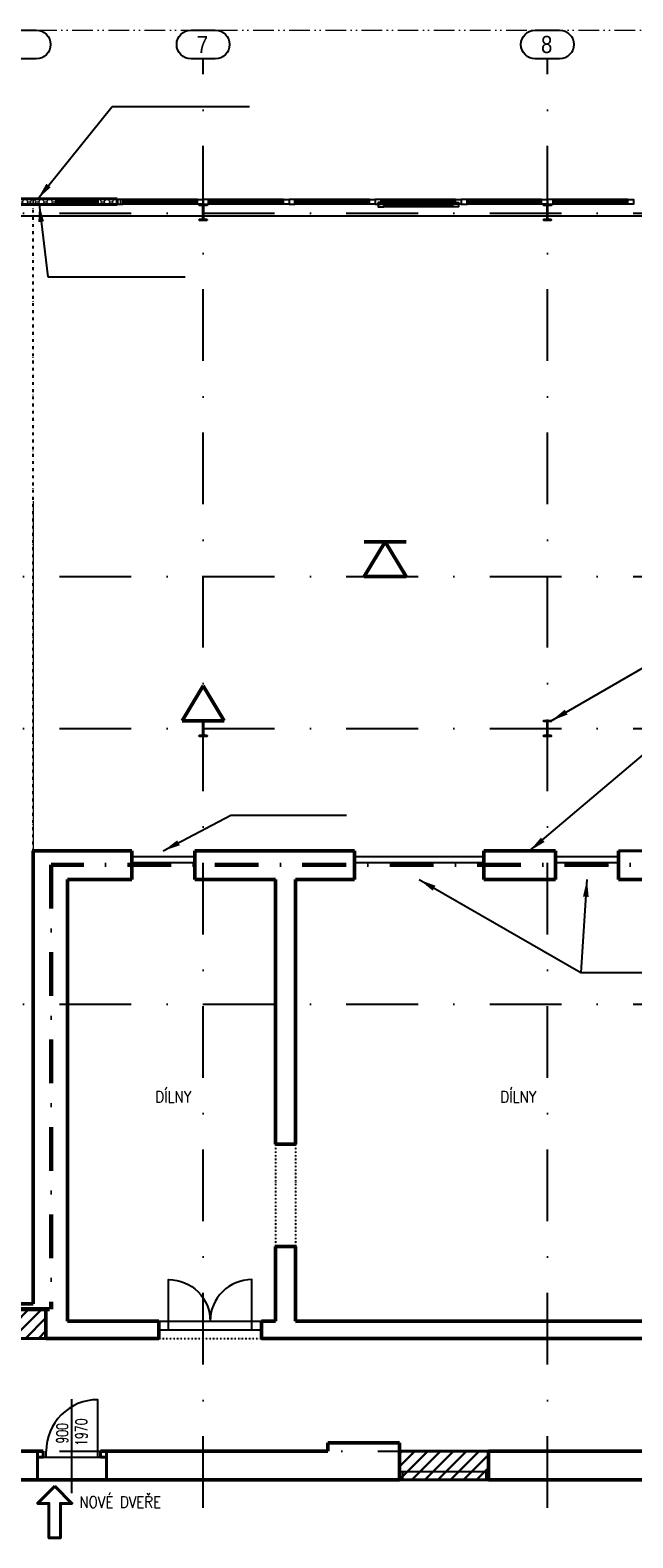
# Model space of a CAD drawing. Header units: millimetres. Extents: x 2886542 to 7567581, y -792623 to 134766.
# Tile 23 of 256: x 3912543 to 3923047, y -362040 to -335748. Entities that reach past the tile are written whole.
import ezdxf

# ---------------------------------------------------------------- set-up
doc = ezdxf.new("R2010")
doc.units = ezdxf.units.MM
for name, pattern in [('ACAD_ISO04W100', [30, 24, -3, 0, -3]), ('ACAD_ISO12W100', [21, 12, -3, 0, -3, 0, -3]), ('DASHDOT', [1, 0.5, -0.25, 0, -0.25]), ('DASHDOTX2', [50.8, 25.4, -12.7, 0, -12.7]), ('DIVIDE', [1.25, 0.5, -0.25, 0, -0.25, 0, -0.25])]:
    doc.linetypes.add(name, pattern=pattern)
for name, color, linetype in [('IN_BP_BOURACI PRACE', 40, 'Continuous'), ('IN_C_CERCHOVANA', 7, 'DIVIDE'), ('IN_C_OSA', 6, 'DASHDOT'), ('IN_NS_CERCHOVAMA', 20, 'DIVIDE'), ('IN_NS_TENKA', 20, 'Continuous'), ('IN_NS_VYPLNE OTVORU', 16, 'Continuous'), ('IN_TEXT', 7, 'Continuous'), ('IN_VYPLNE OTVORU', 151, 'Continuous'), ('požárničina', 10, 'Continuous')]:
    doc.layers.add(name, color=color, linetype=linetype)
for name, color, linetype, lineweight in [('IN_C_TLUSTA', 5, 'Continuous', 50), ('IN_NS_TLUSTA', 1, 'Continuous', 40), ('IN_SLOUPY', 134, 'Continuous', 30), ('IN_SRAFY', 8, 'Continuous', 9), ('STÁVAJÍCÍ OBJEKTY', 253, 'Continuous', 9)]:
    doc.layers.add(name, color=color, linetype=linetype, lineweight=lineweight)
doc.styles.add('ARIAL', font='arial.ttf')
doc.styles.add('KOTY', font='SIMPLEX.SHX', dxfattribs={"width": 0.7})
doc.styles.add('ROMAND', font='romand.shx', dxfattribs={"width": 0.85})
doc.styles.add('ROMANT', font='romant')
doc.dimstyles.new('úhlová', dxfattribs={"dimscale": 0.2, "dimtxt": 2.5, "dimasz": 1.5, "dimexe": 0, "dimexo": 3, "dimgap": 1, "dimtad": 1, "dimdec": 0, "dimzin": 0, "dimdsep": 46, "dimtxsty": 'ROMANT', "dimcen": 5, "dimclrd": 256, "dimclre": 256, "dimclrt": 7, "dimadec": 1, "dimazin": 0, "dimtfac": 1, "dimtdec": 0, "dimtix": 1, "dimtmove": 2, "dimatfit": 3, "dimfxl": 0, "dimtvp": 2, "dimtolj": 1, "dimtzin": 0, "dimarcsym": 0})
pattern_1 = [(45, (3590032.77, -350293.27), (-112.2532, 112.2532), [])]

msp = doc.modelspace()

# ---------------------------------------------------------------- hatches: boundary and pattern name
at = {"layer": 'IN_SRAFY'}
h = msp.add_hatch(dxfattribs=at)
h.set_pattern_fill('HONEY', color=250, scale=15)
h.set_pattern_definition([(0, (3590032.77, -350293.27), (71.4375, 41.2444597), [47.625, -95.25]), (120, (3590032.77, -350293.27), (-71.4375, 41.24446), [47.625, -95.25]), (60, (3590032.77, -350293.27), (2e-07, 82.4889196), [-95.25, 47.625])])
h.paths.add_polyline_path([(3914058.2, -338690.8), (3911678.2, -338690.8), (3911678.2, -338790.8), (3914058.2, -338790.8)])
at = {"layer": 'IN_SRAFY', "lineweight": 30}
h = msp.add_hatch(dxfattribs=at)
h.set_pattern_fill('ANSI31', color=250, scale=50)
h.set_pattern_definition(pattern_1)
h.paths.add_polyline_path([(3912818.2, -358060.8), (3912438.2, -358060.8), (3912438.2, -358560.8), (3912818.2, -358560.8)])
h.paths.add_polyline_path([(3912438.2, -358060.8), (3912268.2, -358060.8), (3912268.2, -358560.8), (3912438.2, -358560.8)])
h = msp.add_hatch(dxfattribs=at)
h.set_pattern_fill('ANSI31', color=250, scale=50)
h.set_pattern_definition(pattern_1)
h.paths.add_polyline_path([(3920533.2, -360530.8), (3918983.2, -360530.8), (3918983.2, -360880.8), (3920533.2, -360880.8)])
h.paths.add_polyline_path([(3920483.2, -360880.8), (3919033.2, -360880.8), (3919033.2, -361030.8), (3920483.2, -361030.8)])
h.paths.add_polyline_path([(3920533.2, -360880.8), (3920483.2, -360880.8), (3920483.2, -361030.8), (3920533.2, -361030.8)])
h.paths.add_polyline_path([(3919033.2, -360880.8), (3918983.2, -360880.8), (3918983.2, -361030.8), (3919033.2, -361030.8)])

# ---------------------------------------------------------------- linework, layer by layer
at = {"layer": 'IN_BP_BOURACI PRACE', "color": 250}
for p, q in [((3922798.2, -350060.8), (3925428.2, -350060.8)), ((3918983.2, -360880.8), (3920533.2, -360880.8)), ((3919033.2, -360880.8), (3919033.2, -361030.8)), ((3920483.2, -360880.8), (3920483.2, -361030.8)), ((3918983.2, -361030.8), (3920533.2, -361030.8))]:
    msp.add_line(p, q, dxfattribs=at)
at = {"layer": 'IN_C_CERCHOVANA', "color": 250, "ltscale": 50}
for p, q in [((3916818.2, -355175.8), (3916818.2, -356960.8)), ((3917168.2, -355175.8), (3917168.2, -356960.8)), ((3914788.2, -358560.8), (3916573.2, -358560.8))]:
    msp.add_line(p, q, dxfattribs=at)
at = {"layer": 'IN_C_OSA', "color": 250, "ltscale": 2500}
for p, q in [((3915558.2, -361517), (3915558.2, -336248.2)), ((3921558.2, -361517), (3921558.2, -336248.2)), ((3885552.3, -338940.8), (3946125.5, -338940.8)), ((3885552.3, -345275.8), (3946125.5, -345275.8)), ((3885552.3, -347925.8), (3946125.5, -347925.8)), ((3885552.3, -352730.8), (3946125.5, -352730.8)), ((3885552.3, -360530.8), (3913770.8, -360530.8)), ((3913601.3, -360530.8), (3946125.5, -360530.8))]:
    msp.add_line(p, q, dxfattribs=at)
at = {"layer": 'IN_C_OSA', "color": 250, "linetype": 'ByBlock'}
for points in [[(3912227, -336248.2, -1), (3912227, -335748.2), (3912649.5, -335748.2, -1), (3912649.5, -336248.2)], [(3915347, -336248.2, -1), (3915347, -335748.2), (3915769.5, -335748.2, -1), (3915769.5, -336248.2)], [(3921347, -336248.2, -1), (3921347, -335748.2), (3921769.5, -335748.2, -1), (3921769.5, -336248.2)]]:
    msp.add_lwpolyline(points, format="xyb", close=True, dxfattribs=at)
at = {"layer": 'IN_C_TLUSTA', "color": 250}
for p, q in [((3912593.2, -350060.8), (3912593.2, -357960.8)), ((3912593.2, -350060.8), (3914313.2, -350060.8)), ((3914313.2, -350060.8), (3914313.2, -350560.8)), ((3915413.2, -350060.8), (3915413.2, -350560.8)), ((3915413.2, -350060.8), (3918198.2, -350060.8)), ((3918198.2, -350060.8), (3918198.2, -350560.8)), ((3920448.2, -350060.8), (3920448.2, -350560.8)), ((3920448.2, -350060.8), (3921698.2, -350060.8)), ((3921698.2, -350060.8), (3921698.2, -350560.8)), ((3922798.2, -350060.8), (3922798.2, -350560.8)), ((3913193.2, -350560.8), (3913193.2, -358260.8)), ((3913193.2, -350560.8), (3914313.2, -350560.8)), ((3915413.2, -350560.8), (3916818.2, -350560.8)), ((3916818.2, -350560.8), (3916818.2, -355175.8)), ((3917168.2, -350560.8), (3918198.2, -350560.8)), ((3917168.2, -350560.8), (3917168.2, -355175.8)), ((3920448.2, -350560.8), (3921698.2, -350560.8)), ((3922798.2, -350560.8), (3923248.2, -350560.8)), ((3916818.2, -355175.8), (3917168.2, -355175.8)), ((3916818.2, -356960.8), (3916818.2, -358260.8)), ((3916818.2, -356960.8), (3917168.2, -356960.8)), ((3917168.2, -356960.8), (3917168.2, -358260.8)), ((3912118.2, -357960.8), (3912593.2, -357960.8)), ((3912268.2, -358060.8), (3912818.2, -358060.8)), ((3912818.2, -358560.8), (3912818.2, -358060.8)), ((3913193.2, -358260.8), (3914788.2, -358260.8)), ((3914788.2, -358560.8), (3914788.2, -358260.8)), ((3916573.2, -358560.8), (3916573.2, -358260.8)), ((3916573.2, -358260.8), (3916818.2, -358260.8)), ((3917168.2, -358260.8), (3925728.2, -358260.8)), ((3914788.2, -358560.8), (3912818.2, -358560.8)), ((3931193.2, -358560.8), (3916573.2, -358560.8)), ((3917733.2, -360380.8), (3918983.2, -360380.8)), ((3917733.2, -360380.8), (3917733.2, -360530.8)), ((3918983.2, -360380.8), (3918983.2, -360530.8)), ((3912670.8, -360530.8), (3912320.8, -360530.8)), ((3912670.8, -360530.8), (3912770.8, -360530.8)), ((3913770.8, -360530.8), (3913870.8, -360530.8)), ((3917733.2, -360530.8), (3913870.8, -360530.8)), ((3918983.2, -360530.8), (3918983.2, -361030.8)), ((3920533.2, -360530.8), (3920533.2, -361030.8)), ((3920533.2, -360530.8), (3924703.2, -360530.8)), ((3912670.8, -361030.8), (3903803.2, -361030.8)), ((3912670.8, -361030.8), (3913870.8, -361030.8)), ((3918983.2, -361030.8), (3913870.8, -361030.8)), ((3920533.2, -361030.8), (3950289.6, -361030.8))]:
    msp.add_line(p, q, dxfattribs=at)
at = {"layer": 'IN_NS_CERCHOVAMA', "color": 250, "ltscale": 100}
msp.add_line((3912593.2, -357960.8), (3912593.2, -338790.8), dxfattribs=at)
at = {"layer": 'IN_NS_TENKA', "color": 250}
msp.add_line((3927643.2, -338990.8), (3886243.2, -338990.8), dxfattribs=at)
at = {"layer": 'IN_NS_TLUSTA', "color": 250}
for p, q in [((3914058.2, -338690.8), (3911678.2, -338690.8)), ((3914058.2, -338790.8), (3911678.2, -338790.8)), ((3914058.2, -338690.8), (3914058.2, -338790.8)), ((3922798.2, -350060.8), (3925428.2, -350060.8)), ((3912268.2, -358560.8), (3912818.2, -358560.8)), ((3912670.8, -361030.8), (3912670.8, -360530.8)), ((3912670.8, -360530.8), (3912770.8, -360530.8)), ((3912670.8, -360630.8), (3912770.8, -360630.8)), ((3912770.8, -360630.8), (3912770.8, -360530.8)), ((3913770.8, -360530.8), (3913870.8, -360530.8)), ((3913770.8, -360630.8), (3913770.8, -360530.8)), ((3913770.8, -360630.8), (3913870.8, -360630.8)), ((3913870.8, -361030.8), (3913870.8, -360530.8)), ((3918983.2, -360530.8), (3920533.2, -360530.8)), ((3918983.2, -361030.8), (3920533.2, -361030.8))]:
    msp.add_line(p, q, dxfattribs=at)
msp.add_lwpolyline([(3912971, -361140.9), (3913271, -361439.9), (3913071, -361439.9), (3913071, -362039.9), (3912871, -362039.9), (3912871, -361439.9), (3912671, -361439.9)], close=True, dxfattribs=at)
at = {"layer": 'IN_NS_VYPLNE OTVORU', "color": 250}
for p, q in [((3915458.2, -338700.8), (3914108.2, -338700.8)), ((3915458.2, -338730.8), (3914158.2, -338730.8)), ((3915458.2, -338750.8), (3914158.2, -338750.8)), ((3915458.2, -338780.8), (3914158.2, -338780.8)), ((3916958.2, -338700.8), (3915608.2, -338700.8)), ((3916958.2, -338730.8), (3915658.2, -338730.8)), ((3916958.2, -338750.8), (3915658.2, -338750.8)), ((3916958.2, -338780.8), (3915658.2, -338780.8)), ((3918458.2, -338700.8), (3917108.2, -338700.8)), ((3918458.2, -338730.8), (3917158.2, -338730.8)), ((3918458.2, -338750.8), (3917158.2, -338750.8)), ((3918458.2, -338780.8), (3917158.2, -338780.8)), ((3919958.2, -338700.8), (3918608.2, -338700.8)), ((3919958.2, -338730.8), (3918658.2, -338730.8)), ((3919958.2, -338750.8), (3918658.2, -338750.8)), ((3919958.2, -338780.8), (3918658.2, -338780.8)), ((3919908.2, -338750.8), (3918708.2, -338750.8)), ((3919908.2, -338780.8), (3918708.2, -338780.8)), ((3919908.2, -338800.8), (3918708.2, -338800.8)), ((3919908.2, -338830.8), (3918708.2, -338830.8)), ((3921458.2, -338700.8), (3920108.2, -338700.8)), ((3921458.2, -338730.8), (3920158.2, -338730.8)), ((3921458.2, -338750.8), (3920158.2, -338750.8)), ((3921458.2, -338780.8), (3920158.2, -338780.8)), ((3922958.2, -338700.8), (3921608.2, -338700.8)), ((3922958.2, -338730.8), (3921658.2, -338730.8)), ((3922958.2, -338750.8), (3921658.2, -338750.8)), ((3922958.2, -338780.8), (3921658.2, -338780.8)), ((3912770.8, -360530.8), (3912770.8, -360530.8)), ((3912770.8, -360630.8), (3913770.8, -360630.8)), ((3912820.8, -360630.8), (3912820.8, -360530.8)), ((3913720.8, -360630.8), (3913720.8, -360530.8)), ((3913770.8, -360530.8), (3913770.8, -360530.8))]:
    msp.add_line(p, q, dxfattribs=at)
for points in [[(3914158.2, -338700.8), (3914058.2, -338700.8), (3914058.2, -338780.8), (3914158.2, -338780.8)], [(3915458.2, -338700.8), (3915558.2, -338700.8), (3915558.2, -338780.8), (3915458.2, -338780.8)], [(3915658.2, -338700.8), (3915558.2, -338700.8), (3915558.2, -338780.8), (3915658.2, -338780.8)], [(3916958.2, -338700.8), (3917058.2, -338700.8), (3917058.2, -338780.8), (3916958.2, -338780.8)], [(3917158.2, -338700.8), (3917058.2, -338700.8), (3917058.2, -338780.8), (3917158.2, -338780.8)], [(3918458.2, -338700.8), (3918558.2, -338700.8), (3918558.2, -338780.8), (3918458.2, -338780.8)], [(3918658.2, -338700.8), (3918558.2, -338700.8), (3918558.2, -338780.8), (3918658.2, -338780.8)], [(3918708.2, -338750.8), (3918608.2, -338750.8), (3918608.2, -338830.8), (3918708.2, -338830.8)], [(3919908.2, -338750.8), (3920008.2, -338750.8), (3920008.2, -338830.8), (3919908.2, -338830.8)], [(3919958.2, -338700.8), (3920058.2, -338700.8), (3920058.2, -338780.8), (3919958.2, -338780.8)], [(3920158.2, -338700.8), (3920058.2, -338700.8), (3920058.2, -338780.8), (3920158.2, -338780.8)], [(3921458.2, -338700.8), (3921558.2, -338700.8), (3921558.2, -338780.8), (3921458.2, -338780.8)], [(3921658.2, -338700.8), (3921558.2, -338700.8), (3921558.2, -338780.8), (3921658.2, -338780.8)], [(3922958.2, -338700.8), (3923058.2, -338700.8), (3923058.2, -338780.8), (3922958.2, -338780.8)]]:
    msp.add_lwpolyline(points, close=True, dxfattribs=at)
msp.add_lwpolyline([(3913720.8, -360530.8), (3913720.8, -359630.8, 0.4142136), (3912820.8, -360530.8)], format="xyb", dxfattribs=at)
at = {"layer": 'IN_SLOUPY', "color": 250}
for points in [[(3915554.9, -339035.6), (3915554.9, -338816, 0.4142136), (3915539.9, -338801), (3915490.7, -338801), (3915490.7, -338790.8), (3915625.7, -338790.8), (3915625.7, -338801), (3915576.5, -338801, 0.4142136), (3915561.5, -338816), (3915561.5, -339035.6, 0.4142136), (3915576.5, -339050.6), (3915625.7, -339050.6), (3915625.7, -339060.8), (3915490.7, -339060.8), (3915490.7, -339050.6), (3915539.9, -339050.6, 0.4142136)], [(3921554.9, -339035.6), (3921554.9, -338816, 0.4142136), (3921539.9, -338801), (3921490.7, -338801), (3921490.7, -338790.8), (3921625.7, -338790.8), (3921625.7, -338801), (3921576.5, -338801, 0.4142136), (3921561.5, -338816), (3921561.5, -339035.6, 0.4142136), (3921576.5, -339050.6), (3921625.7, -339050.6), (3921625.7, -339060.8), (3921490.7, -339060.8), (3921490.7, -339050.6), (3921539.9, -339050.6, 0.4142136)], [(3915554.9, -348035.6), (3915554.9, -347816, 0.4142136), (3915539.9, -347801), (3915490.7, -347801), (3915490.7, -347790.8), (3915625.7, -347790.8), (3915625.7, -347801), (3915576.5, -347801, 0.4142136), (3915561.5, -347816), (3915561.5, -348035.6, 0.4142136), (3915576.5, -348050.6), (3915625.7, -348050.6), (3915625.7, -348060.8), (3915490.7, -348060.8), (3915490.7, -348050.6), (3915539.9, -348050.6, 0.4142136)], [(3921554.9, -348035.6), (3921554.9, -347816, 0.4142136), (3921539.9, -347801), (3921490.7, -347801), (3921490.7, -347790.8), (3921625.7, -347790.8), (3921625.7, -347801), (3921576.5, -347801, 0.4142136), (3921561.5, -347816), (3921561.5, -348035.6, 0.4142136), (3921576.5, -348050.6), (3921625.7, -348050.6), (3921625.7, -348060.8), (3921490.7, -348060.8), (3921490.7, -348050.6), (3921539.9, -348050.6, 0.4142136)]]:
    msp.add_lwpolyline(points, format="xyb", close=True, dxfattribs=at)
at = {"layer": 'IN_TEXT', "color": 250, "linetype": 'ByBlock'}
msp.add_line((3913270.8, -361263.3), (3913270.8, -359622.5), dxfattribs=at)
at = {"layer": 'IN_VYPLNE OTVORU', "color": 250}
for p, q in [((3914313.2, -350160.8), (3915413.2, -350160.8)), ((3918198.2, -350160.8), (3920448.2, -350160.8)), ((3921698.2, -350160.8), (3922798.2, -350160.8)), ((3914313.2, -350260.8), (3915413.2, -350260.8)), ((3918198.2, -350260.8), (3920448.2, -350260.8)), ((3921698.2, -350260.8), (3922798.2, -350260.8)), ((3914788.2, -358260.8), (3916573.2, -358260.8)), ((3914955.7, -358410.8), (3914955.7, -358260.8)), ((3916405.7, -358410.8), (3916405.7, -358260.8)), ((3914788.2, -358410.8), (3916573.2, -358410.8))]:
    msp.add_line(p, q, dxfattribs=at)
for points in [[(3914955.7, -358260.8), (3914955.7, -357535.8, -0.4142136), (3915680.7, -358260.8)], [(3916405.7, -358260.8), (3916405.7, -357535.8, 0.4142136), (3915680.7, -358260.8)]]:
    msp.add_lwpolyline(points, format="xyb", dxfattribs=at)
at = {"layer": 'požárničina', "linetype": 'ACAD_ISO12W100', "lineweight": 0, "ltscale": 30}
msp.add_line((3886178.2, -335750.8), (3944483.2, -335750.8), dxfattribs=at)
at = {"layer": 'požárničina', "linetype": 'DASHDOTX2', "lineweight": 60, "ltscale": 30}
for p, q in [((3945744.1, -338740.6), (3885996.4, -338740.6)), ((3937862.1, -350303.2), (3912910.4, -350303.2)), ((3912910.4, -350303.2), (3912910.4, -358049.7)), ((3912118.2, -358049.7), (3912910.4, -358049.7))]:
    msp.add_line(p, q, dxfattribs=at)
at = {"layer": 'požárničina', "linetype": 'ACAD_ISO04W100', "lineweight": 50, "ltscale": 50, "extrusion": (0, 0, -1)}
for p, q in [((3918367.3, -345275.8), (3918732.5, -344668.9)), ((3918367.3, -344668.9), (3919097.7, -344668.9)), ((3919097.7, -345275.8), (3918732.5, -344668.9)), ((3918367.3, -345275.8), (3919097.7, -345275.8)), ((3915193.1, -347790.8), (3915558.2, -347184)), ((3915923.4, -347790.8), (3915558.2, -347184)), ((3915193.1, -347790.8), (3915923.4, -347790.8))]:
    msp.add_line(p, q, dxfattribs=at)
at = {"layer": 'STÁVAJÍCÍ OBJEKTY', "color": 250}
msp.add_line((3912593.2, -343960.8), (3912593.2, -350060.8), dxfattribs=at)

# ---------------------------------------------------------------- texts
at = {"layer": 'IN_C_OSA', "color": 250, "linetype": 'ByBlock', "style": 'ARIAL', "width": 0.85}
for s, p in [('7', (3915447, -336148.2)), ('8', (3921447, -336148.2))]:
    msp.add_text(s, height=300, dxfattribs=at).set_placement(p)
at = {"layer": 'IN_TEXT', "color": 250, "char_height": 200, "width": 2497.377, "attachment_point": 7, "style": 'ROMAND'}
for s, insert in [('{\\C0;DÍLNY}', (3914723.1, -354449.6)), ('{\\C0;DÍLNY}', (3920737.7, -354449.6)), ('{\\C0;NOVÉ DVEŘE}', (3913401.8, -361516.1))]:
    msp.add_mtext(s, dxfattribs=dict(at, insert=insert))
at = {"layer": 'IN_TEXT', "color": 250, "linetype": 'ByBlock', "insert": (3913001.3, -360574.6), "char_height": 200, "width": 827.5, "attachment_point": 1, "rotation": 90, "style": 'KOTY'}
msp.add_mtext('{\\W1.29177; }900\\P{\\W0.997039; }1970', dxfattribs=at)

# ---------------------------------------------------------------- leaders
at = {"layer": 'požárničina'}
for points in [[(3912674.1, -338690.8), (3913974.8, -337081), (3916368, -337081)], [(3912699.3, -338790.8), (3912850.5, -340050.1), (3915243.7, -340050.1)], [(3921625.7, -347790.8), (3924075.9, -346377.2), (3926469.1, -346377.2)], [(3921248.6, -350060.8), (3924025.9, -347707.2), (3926419.1, -347707.2)], [(3914863.2, -350060.8), (3916043.4, -349435.2), (3918057.4, -349435.2)], [(3914863.2, -350060.8), (3916043.4, -349435.2), (3918057.4, -349435.2)], [(3914863.2, -350060.8), (3916043.4, -349435.2), (3918057.4, -349435.2)], [(3919323.2, -350560.8), (3922140.7, -352183), (3924154.7, -352183)], [(3919323.2, -350560.8), (3922140.7, -352183), (3924154.7, -352183)], [(3919323.2, -350560.8), (3922140.7, -352183), (3924154.7, -352183)], [(3922248.2, -350560.8), (3922140.7, -352183), (3924154.7, -352183)]]:
    msp.add_leader(points, dimstyle='úhlová', override={"dimasz": 1500, "dimgap": 1, "dimtad": 0}, dxfattribs=at)

doc.saveas('drawing.dxf')
